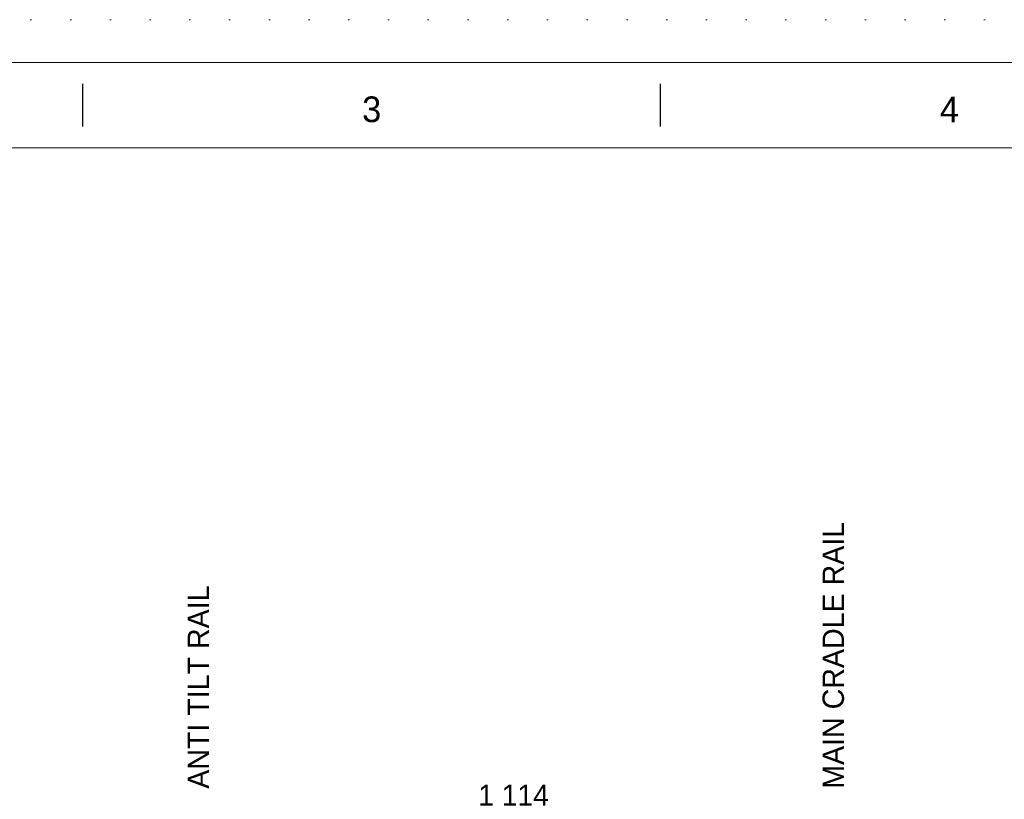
# Model space of a CAD drawing. Header units: millimetres. Extents: x -13251 to -636, y -568071 to -559161.
# Tile 6 of 12: x -11110 to -9382, y -560528 to -559161. Entities that reach past the tile are written whole.
import ezdxf
from ezdxf.enums import TextEntityAlignment as Align

# ---------------------------------------------------------------- set-up
doc = ezdxf.new("R2010")
doc.units = ezdxf.units.MM
doc.header["$MEASUREMENT"] = 0
doc.linetypes.add('DGN Style 1', pattern=[69.724857, 0.116015, -69.608842])
doc.styles.add('Style-ENGINEERING', font='ENGINEERING.shx')
doc.styles.add('Style-ENGINEERING_0', font='ENGINEERING.shx')
doc.dimstyles.new('MetricMM', dxfattribs={"dimtxt": 3, "dimasz": 3, "dimexe": 1.5, "dimexo": 1.5, "dimgap": 1.5, "dimtad": 1, "dimdec": 0, "dimzin": 7, "dimtxsty": 'Style-ENGINEERING_0', "dimcen": 0.09, "dimclrd": 1, "dimclre": 1, "dimclrt": 7, "dimadec": 0, "dimazin": 3, "dimtfac": 1, "dimtdec": 0, "dimtofl": 0, "dimtmove": 0, "dimatfit": 3, "dimfxl": 1, "dimtzin": 7, "dimlwd": -1, "dimlwe": 0, "dimarcsym": 0})

# ---------------------------------------------------------------- blocks, each defined once
blk = doc.blocks.new('*U52')
for p, q in [((-270.38, 284.53), (-270.38, 289.53)), ((-202.8, 284.53), (-202.8, 289.53))]:
    blk.add_line(p, q)
at = {"color": 7, "linetype": 'Continuous', "lineweight": 0, "flags": 128}
blk.add_lwpolyline([(-415.55, 292.03), (415.45, 292.03), (415.45, -291.97), (-415.55, -291.97), (-415.55, 292.03)], close=True, dxfattribs=at)
at = {"color": 7, "linetype": 'Continuous', "lineweight": 13, "flags": 128}
blk.add_lwpolyline([(-405.55, 282.03), (405.45, 282.03), (405.45, -281.97), (-405.55, -281.97), (-405.55, 282.03)], close=True, dxfattribs=at)
at = {"char_height": 3, "attachment_point": 5, "line_spacing_factor": 1.2, "style": 'Style-ENGINEERING'}
for s, insert in [('3', (-236.59, 286.53)), ('4', (-169.01, 286.53))]:
    blk.add_mtext(s, dxfattribs=dict(at, insert=insert))
blk = doc.blocks.new('*D62')
at = {"color": 1, "linetype": 'Continuous', "lineweight": 0, "transparency": 16777216}
for p, q in [((-3858.5, 2777), (-3858.5, 3068.6)), ((-2744.2, 2777), (-2744.2, 3068.6))]:
    blk.add_line(p, q, dxfattribs=at)
at = {"color": 1, "linetype": 'Continuous', "transparency": 16777216}
blk.add_line((-3858.5, 3057.5), (-2744.2, 3057.5), dxfattribs=at)
at = {"color": 1, "linetype": 'Continuous', "lineweight": 0, "transparency": 16777216}
blk.add_solid([(-3821.5, 3048.3), (-3858.5, 3057.5), (-3821.5, 3066.8)], dxfattribs=at)
at = {"color": 1, "linetype": 'Continuous', "lineweight": 0, "transparency": 16777216, "extrusion": (0, 0, -1)}
blk.add_solid([(2781.2, 3066.8), (2744.2, 3057.5), (2781.2, 3048.3)], dxfattribs=at)
at = {"layer": 'Defpoints', "color": 7, "linetype": 'Continuous', "lineweight": 0, "transparency": 16777216}
for p in [(-3301.4, 3057.5), (-2744.2, 3057.5), (-3858.5, 2758.5), (-2744.2, 2758.5)]:
    blk.add_point(p, dxfattribs=at)
at = {"color": 7, "linetype": 'Continuous', "lineweight": 0, "transparency": 16777216, "style": 'Style-ENGINEERING'}
blk.add_text('1 114', height=37, dxfattribs=at).set_placement((-3361.2, 3094.5), align=Align.MIDDLE_LEFT)
blk = doc.blocks.new('*U49')
at = {"color": 7, "linetype": 'DGN Style 1', "lineweight": 0, "flags": 128}
blk.add_lwpolyline([(-6307.49, 4455.04), (6307.51, 4455.04), (6307.51, -4454.96), (-6307.49, -4454.96), (-6307.49, 4455.04)], close=True, dxfattribs=at)
at = {"xscale": 14.99999999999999, "yscale": 14.99999999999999, "zscale": 14.99999999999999}
blk.add_blockref('*U52', (0.72, -0.4), dxfattribs=at)
at = {"char_height": 37.5, "attachment_point": 4, "rotation": 90, "line_spacing_factor": 1.2, "style": 'Style-ENGINEERING'}
for s, insert in [('MAIN CRADLE RAIL', (-2737.99, 3105.83)), ('ANTI TILT RAIL', (-3852.24, 3105.83))]:
    blk.add_mtext(s, dxfattribs=dict(at, insert=insert))
at = {"color": 1, "linetype": 'Continuous'}
dim = blk.add_linear_dim(base=(-2744.24, 3057.51), p1=(-3858.49, 2758.54), p2=(-2744.24, 2758.54), text='\\FSTANDARD;<>', dimstyle='MetricMM', override={"dimtxt": 37, "dimasz": 37, "dimexe": 11.1, "dimexo": 18.5, "dimgap": 18.5}, dxfattribs=at)
dim.commit()
dim.dimension.update_dxf_attribs({"geometry": '*D62', "text_midpoint": (-3301.37, 3057.51)})

msp = doc.modelspace()

# ---------------------------------------------------------------- block references
at = {"color": 5, "linetype": 'Continuous', "lineweight": 0}
msp.add_blockref('*U49', (-6943.95, -563615.75), dxfattribs=at)

doc.saveas('drawing.dxf')
